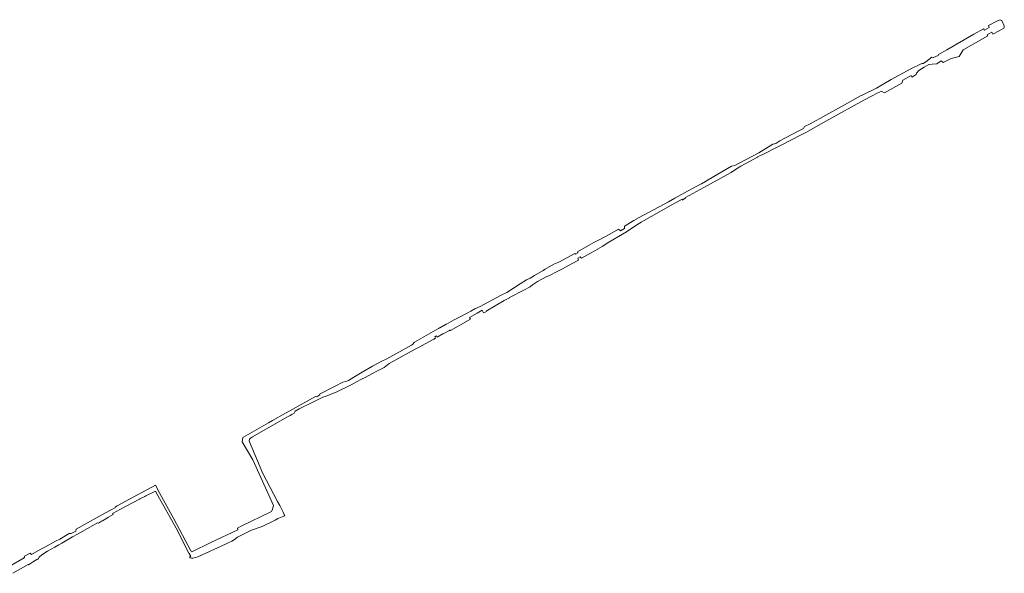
# Model space of a CAD drawing. Header units: metres. Extents: x 113441 to 115918, y 474822 to 477887.
# Tile 145 of 145: x 114809 to 115446, y 477528 to 477887. Entities that reach past the tile are written whole.
import ezdxf

# ---------------------------------------------------------------- set-up
doc = ezdxf.new("R2010")
doc.units = ezdxf.units.M
doc.layers.add('B-WE-OG-WATER-GV', color=252, linetype='Continuous', lineweight=18)

msp = doc.modelspace()

# ---------------------------------------------------------------- linework, layer by layer
at = {"layer": 'B-WE-OG-WATER-GV'}
for points in [[(115445.97, 477881.204), (115446.041, 477881.58), (115446.217, 477882.786), (115444.568, 477886.14), (115443.988, 477886.448), (115443.438, 477886.74), (115441.809, 477885.896), (115436.07, 477882.924), (115436.481, 477881.706), (115433.399, 477880.045), (115432.667, 477880.909), (115426.417, 477877.316), (115409.014, 477867.208), (115403.683, 477864.112), (115403.511, 477863.536), (115403.382, 477863.574), (115400.473, 477862.199), (115400.437, 477862.099), (115399.363, 477862.39), (115395.429, 477859.359), (115393.678, 477858.285), (115392.933, 477858.335), (115385.805, 477854.904), (115373.098, 477847.925), (115363.526, 477842.338), (115359.214, 477840.269), (115359.061, 477840.196), (115353.857, 477837.699), (115353.68, 477837.615), (115340.758, 477830.527), (115320.606, 477819.337), (115316.936, 477817.568), (115316.327, 477816.369), (115312.816, 477814.493), (115300.874, 477808.423), (115298.476, 477806.565), (115297.478, 477806.283), (115296.435, 477806.154), (115287.275, 477800.528), (115274.697, 477793.816), (115271.739, 477792.43), (115269.871, 477791.93), (115269.716, 477791.889), (115254.657, 477783.012), (115252.777, 477781.962), (115250.322, 477780.591), (115249.968, 477780.403), (115238.824, 477774.464), (115237.351, 477773.632), (115232.959, 477771.151), (115228.973, 477768.874), (115209.86, 477758.63), (115206.503, 477756.666), (115200.368, 477753.21), (115200.468, 477751.625), (115197.949, 477750.156), (115196.572, 477751.174), (115190.872, 477748.031), (115183.659, 477744.116), (115180.677, 477742.457), (115177.653, 477740.772), (115175.73, 477739.663), (115170.141, 477736.44), (115170.273, 477735.851), (115168.768, 477734.947), (115168.248, 477735.434), (115157.9, 477729.88), (115154.776, 477728.507), (115149.049, 477725.314), (115147.987, 477724.557), (115147.791, 477724.439), (115142.243, 477721.088), (115139.437, 477719.496), (115137.085, 477718.318), (115132.946, 477715.737), (115124.223, 477710.216), (115120.726, 477708.38), (115107.061, 477701.09), (115103.695, 477699.578), (115101.049, 477698.166), (115098.645, 477696.882), (115092.403, 477693.55), (115092.045, 477693.359), (115089.837, 477692.18), (115085.209, 477689.71), (115085.066, 477689.633), (115080.871, 477687.394), (115080.749, 477687.329), (115080.667, 477687.285), (115079.99, 477686.875), (115078.487, 477685.965), (115078.154, 477685.763), (115064.503, 477677.921), (115063.367, 477676.582), (115062.68, 477676.09), (115046.607, 477667.279), (115042.88, 477665.51), (115037.403, 477662.4), (115030.763, 477658.62), (115028.556, 477657.284), (115025.406, 477655.284), (115021.847, 477653.305), (115020.193, 477652.6), (115018.123, 477652.052), (115013.156, 477649.535), (115003.124, 477644.278), (115003.271, 477643.905), (115001.296, 477642.62), (115000.429, 477642.917), (114983.971, 477633.618), (114981.14, 477632.019), (114972.699, 477627.25), (114970.037, 477625.801), (114953.503, 477616.421), (114953.076, 477613.498), (114960.005, 477601.879), (114973.372, 477572.333), (114972.577, 477569.851), (114972.287, 477568.944), (114972.095, 477568.345), (114952.389, 477558.914), (114949.92, 477557.732), (114949.934, 477557.688), (114950.291, 477556.576), (114932.781, 477548.374), (114920.461, 477542.239), (114920.17, 477542.755), (114919.844, 477543.064), (114908.884, 477563.691), (114898.765, 477581.958), (114898.674, 477582.328), (114896.949, 477585.474), (114888.499, 477580.918), (114885.412, 477579.2), (114872.116, 477572.151), (114870.954, 477571.288), (114871.173, 477570.916), (114867.905, 477569.278), (114860.363, 477565.127), (114845.585, 477556.993), (114845.406, 477555.643), (114845.085, 477555.492), (114845.011, 477555.457), (114842.487, 477554.272), (114842.366, 477554.215), (114842.088, 477554.085), (114841.088, 477554.201), (114834.972, 477550.615), (114832.213, 477549.202), (114830.251, 477548.197), (114825.427, 477545.427), (114824.109, 477544.702), (114822.413, 477543.77), (114816.806, 477540.695), (114816.268, 477540.937), (114815.769, 477541.453), (114812.219, 477539.484), (114812.122, 477539.006), (114812.101, 477538.901), (114812.048, 477538.642), (114811.884, 477538.343), (114802.257, 477532.796)], [(114804.74, 477528.422), (114814.527, 477534.052), (114814.746, 477533.971), (114818, 477536.043), (114820.276, 477537.399), (114820.74, 477537.675), (114821.306, 477538.046), (114821.311, 477538.1), (114821.663, 477538.952), (114822.074, 477539.373), (114824.159, 477540.716), (114827, 477542.667), (114831.841, 477545.38), (114834.319, 477546.759), (114836.407, 477547.976), (114843.337, 477551.998), (114846.439, 477553.733), (114859.416, 477561.013), (114860.139, 477560.939), (114860.644, 477561.24), (114862.074, 477562.09), (114862.646, 477562.43), (114863.822, 477563.108), (114864.889, 477563.724), (114866.585, 477564.748), (114869.531, 477566.397), (114869.169, 477567.038), (114872.277, 477568.755), (114873.834, 477569.658), (114886.524, 477576.369), (114886.844, 477576.539), (114889.966, 477578.207), (114890.004, 477578.137), (114890.653, 477578.465), (114896.903, 477581.613), (114898.388, 477578.821), (114910.294, 477557.682), (114918.618, 477541.499), (114918.922, 477540.93), (114918.933, 477540.736), (114919.546, 477539.763), (114919.784, 477539.384), (114918.994, 477538.987), (114919.459, 477538.497), (114920.322, 477538.275), (114921.157, 477538.253), (114922.836, 477538.611), (114924.451, 477539.037), (114942.171, 477547.366), (114943.017, 477547.812), (114944.47, 477548.442), (114946.296, 477549.297), (114947.994, 477550.356), (114949.971, 477551.909), (114959.137, 477556.249), (114965.955, 477558.785), (114974.46, 477562.844), (114976.182, 477563.86), (114976.74, 477564.19), (114978.845, 477565.032), (114979.949, 477565.474), (114980.575, 477565.725), (114980.267, 477566.375), (114980.216, 477566.482), (114979.541, 477567.908), (114979.515, 477567.963), (114977.505, 477572.207), (114975.988, 477574.815), (114966.37, 477592.947), (114957.771, 477613.444), (114957.6, 477614.23), (114957.818, 477615.246), (114958.505, 477615.997), (114959.626, 477616.736), (114982.04, 477629.588), (114982.345, 477629.751), (114983.998, 477630.633), (114985.206, 477631.293), (114986.76, 477632.142), (114987.08, 477632.839), (114987.389, 477633.368), (114990.022, 477634.805), (114998.718, 477639.239), (115000, 477639.924), (115005.223, 477642.339), (115007.375, 477643.168), (115014.337, 477645.85), (115023.578, 477650.503), (115027.026, 477652.354), (115030.157, 477654.035), (115032.552, 477655.251), (115039.38, 477658.826), (115044.864, 477661.698), (115048.21, 477664.238), (115064.916, 477673.468), (115066.705, 477674.259), (115077.046, 477679.904), (115078.153, 477680.597), (115077.632, 477681.532), (115078.803, 477682.172), (115079.267, 477681.364), (115082.927, 477683.366), (115083.037, 477683.425), (115087.254, 477685.663), (115087.411, 477685.757), (115087.586, 477685.863), (115087.755, 477685.553), (115100.797, 477692.853), (115100.222, 477693.962), (115105.141, 477696.813), (115108.379, 477698.69), (115109.244, 477697.115), (115110.354, 477697.408), (115111.074, 477697.914), (115111.036, 477697.985), (115122.591, 477704.889), (115122.647, 477704.92), (115126.067, 477706.815), (115126.096, 477706.83), (115135.283, 477711.59), (115139.31, 477713.845), (115139.522, 477713.964), (115140.924, 477715.179), (115141.597, 477715.618), (115144.224, 477717.388), (115150.263, 477720.421), (115151.397, 477720.905), (115157.353, 477724.006), (115160.401, 477725.528), (115166.226, 477728.788), (115170.601, 477731.168), (115170.168, 477732.421), (115171.721, 477733.273), (115172.529, 477732.323), (115178.461, 477735.672), (115183.105, 477738.208), (115183.028, 477738.309), (115186.057, 477739.958), (115190.333, 477742.843), (115199.165, 477747.826), (115201.835, 477749.465), (115208.431, 477754.057), (115211.187, 477755.665), (115230.733, 477766.659), (115233.873, 477768.495), (115237.687, 477770.471), (115237.919, 477770.011), (115238.373, 477770.302), (115238.879, 477770.67), (115239.697, 477771.265), (115239.944, 477771.397), (115239.891, 477771.551), (115251.723, 477778.031), (115256.069, 477780.43), (115269.53, 477787.731), (115272.839, 477790.315), (115275.723, 477791.858), (115286.498, 477797.789), (115286.645, 477797.87), (115288.249, 477798.744), (115288.959, 477799.131), (115289.427, 477799.357), (115299.758, 477804.343), (115302.195, 477805.798), (115314.395, 477811.916), (115317.68, 477813.829), (115332.684, 477822.038), (115355.308, 477834.613), (115360.615, 477837.377), (115360.779, 477837.462), (115363.872, 477839.077), (115365.001, 477839.661), (115366.581, 477840.377), (115368.767, 477839.483), (115380.001, 477845.584), (115380.408, 477846.985), (115380.419, 477847.024), (115380.61, 477847.682), (115385.881, 477850.614), (115386, 477850.394), (115386.458, 477849.549), (115388.503, 477850.871), (115389.095, 477851.253), (115389.116, 477851.353), (115389.44, 477852.059), (115390.904, 477853.768), (115394.399, 477855.926), (115397.436, 477857.801), (115399.5, 477857.965), (115402.54, 477858.206), (115405.352, 477860.08), (115406.489, 477859.159), (115406.573, 477859.091), (115411.859, 477861.541), (115417.078, 477862.933), (115418.982, 477866.194), (115419.521, 477867.328), (115435.515, 477876.235), (115435.157, 477876.831), (115438.194, 477878.572), (115438.793, 477877.418), (115442.787, 477879.491), (115445.97, 477881.204)]]:
    msp.add_lwpolyline(points, dxfattribs=at)

doc.saveas('drawing.dxf')
